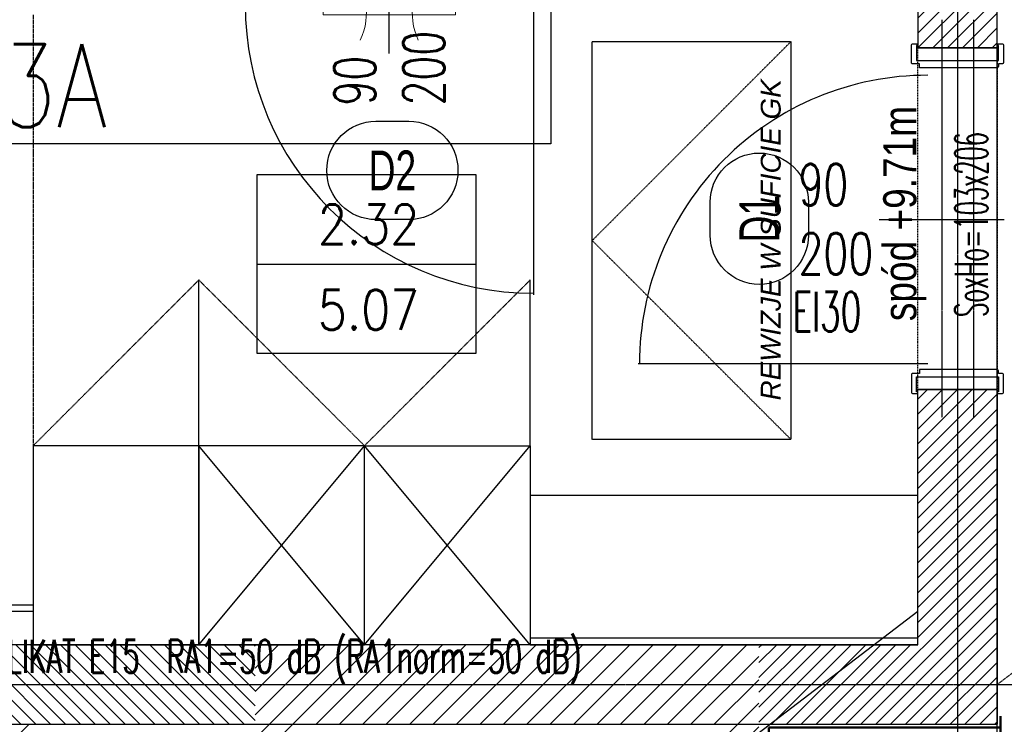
# Model space of a CAD drawing. Header units: millimetres. Extents: x 69081 to 158617, y -37521 to -9534.
# Tile 192 of 256: x 113550 to 113847, y -19861 to -19648. Entities that reach past the tile are written whole.
import ezdxf
from ezdxf.enums import TextEntityAlignment as Align

# ---------------------------------------------------------------- set-up
doc = ezdxf.new("R2010")
doc.units = ezdxf.units.MM
for name, pattern in [('DASHED2', [0.375, 0.25, -0.125]), ('DO', [0.8, 0.6, -0.1, 0, -0.1]), ('DP', [0.5, 0.3, -0.2]), ('KRESKOWA-SREDNIA', [0.2, 0.12, -0.08]), ('MP', [0.25, 0.15, -0.1])]:
    doc.linetypes.add(name, pattern=pattern)
for name, color, linetype in [('0_oświetlenie', 7, 'Continuous'), ('A-----SZ', 8, 'Continuous'), ('A-MEB', 8, 'Continuous'), ('A-OSI', 8, 'DO'), ('A-SCI', 7, 'Continuous'), ('AM DRZIW WEWN', 1, 'Continuous'), ('B-widok', 9, 'Continuous'), ('BA_drz', 7, 'Continuous'), ('BA_sym', 7, 'Continuous'), ('F-BIL', 1, 'Continuous'), ('F-BIL-OP', 3, 'Continuous'), ('F-BIL-TA', 1, 'Continuous'), ('JS_OLKA KONSTR', 231, 'Continuous'), ('JS_p.poż.', 240, 'Continuous'), ('JS_PODCIĄGI', 1, 'DP'), ('JS_SUFIT PODWIESZONY', 40, 'Continuous'), ('Nadproża', 5, 'DO'), ('porta', 8, 'Continuous'), ('R-----OP', 1, 'Continuous'), ('R-----WY', 1, 'Continuous')]:
    doc.layers.add(name, color=color, linetype=linetype)
for name, color, linetype, lineweight in [('DRZWI', 3, 'Continuous', 20), ('OPIS', 7, 'Continuous', 25), ('SB_OTWORY DRZWI', 1, 'Continuous', 9)]:
    doc.layers.add(name, color=color, linetype=linetype, lineweight=lineweight)
doc.layers.get('R-----WY').off()
doc.styles.add('BIKTS', font='bikromsw.shx', dxfattribs={"width": 0.85})
doc.styles.add('ROMANS', font='romans.shx', dxfattribs={"height": 1})
doc.styles.add('SIMPLEX', font='simplex', dxfattribs={"width": 0.85})
doc.styles.add('SŁAWKA', font='simplex.shx', dxfattribs={"height": 12.5})
doc.styles.add('WYM--ROMANSSHX-08', font='ROMANS.SHX', dxfattribs={"width": 0.8})

# ---------------------------------------------------------------- blocks, each defined once
blk = doc.blocks.new('osie')
at = {"layer": 'A-OSI'}
for p, q in [((19748.6, -41234.89), (19748.6, -43485.44)), ((18070.03, -42687.43), (20818.3, -42687.43))]:
    blk.add_line(p, q, dxfattribs=at)
blk = doc.blocks.new('KRATKA WENT')
at = {"layer": 'DRZWI'}
for points in [[(-12.72, 11.16, 0, 5.4, 0), (-8.38, 4.78, 5.4, 5.4, 0)], [(12.72, 11.16, 0, 5.4, 0), (8.38, 4.78, 5.4, 5.4, 0)]]:
    blk.add_lwpolyline(points, format="xyseb", dxfattribs=at)
blk.add_lwpolyline([(20, -3), (20, 0), (-20, 0), (-20, -3)], close=True, dxfattribs=at)
for centre, start, end in [((-26.01, -2.55), 334.6838, 45.9092), ((26.01, -2.55), 134.0908, 205.3162)]:
    blk.add_arc(centre, 19.09, start, end, dxfattribs=at)
blk = doc.blocks.new('dr1h901')
at = {"color": 0}
blk.add_line((-0.5, 0), (-0.5, 1.005), dxfattribs=at)
at = {"color": 1}
blk.add_line((0, 0.1689), (0, -0.2655), dxfattribs=at)
blk.add_arc((-0.5, 0), 1, 0, 90, dxfattribs=at)
blk = doc.blocks.new('DYBY-BL5')
at = {"layer": 'F-BIL-TA', "color": 1}
blk.add_line((0, 45), (110, 45), dxfattribs=at)
blk.add_lwpolyline([(0, 0), (0, 90), (110, 90), (110, 0)], close=True, dxfattribs=at)
at = {"layer": 'F-BIL-OP', "style": 'SIMPLEX', "width": 0.85}
blk.add_attdef('NR', text='', height=20, dxfattribs=at).set_placement((56, 55), align=Align.CENTER)
at = {"layer": 'F-BIL-OP', "color": 2, "style": 'SIMPLEX', "width": 0.85, "flags": 1}
for tag, p in [('NAZWA', (119, 55)), ('POSADZKA', (119, 12)), ('GRUPA', (119, -27)), ('RODZAJ', (119, -72))]:
    blk.add_attdef(tag, p, '', height=19, dxfattribs=at)
at = {"layer": 'F-BIL-OP', "color": 2, "style": 'SIMPLEX', "width": 0.85}
blk.add_attdef('POW.', text='', height=20, dxfattribs=at).set_placement((56, 12), align=Align.CENTER)
at = {"layer": 'F-BIL-OP', "color": 2, "style": 'SIMPLEX', "width": 0.85, "flags": 1}
blk.add_attdef('POWH.', text='', height=20, dxfattribs=at).set_placement((56, -27), align=Align.CENTER)
blk = doc.blocks.new('A$C04435ce7')
at = {"layer": 'Nadproża', "ltscale": 0.75}
for p, q in [((3144.33, 1666.87), (3144.33, 1546.87)), ((3153.91, 1666.87), (3153.91, 1546.87))]:
    blk.add_line(p, q, dxfattribs=at)
at = {"layer": 'OPIS', "insert": (3126.66, 1575.95), "char_height": 10, "width": 160, "attachment_point": 1, "rotation": 90, "style": 'WYM--ROMANSSHX-08'}
blk.add_mtext('{\\fArial|b0|i0|c238|p34;spód +9.71m}', dxfattribs=at)
blk = doc.blocks.new('hp 25 boczny z gaśnicą')
at = {"layer": 'JS_p.poż.', "lineweight": 50}
for p, q in [((70, 3.5), (70, -31.5)), ((26.62, -8.62), (26.62, -9.08)), ((27.21, -8.58), (26.69, -8.58)), ((26.7, -8.34), (26.7, -8.55)), ((26.92, -8.64), (26.92, -9.06)), ((27.21, -7.83), (27.22, -7.83)), ((27.21, -7.83), (27.21, -7.83)), ((27.21, -8.58), (27.74, -8.58)), ((27.5, -8.64), (27.5, -9.06)), ((27.73, -8.34), (27.73, -8.55)), ((27.8, -8.62), (27.8, -9.08)), ((31.42, -8.58), (33.58, -8.58)), ((31.48, -8.15), (31.49, -7.51)), ((35.69, -8.15), (31.48, -8.15)), ((31.48, -8.58), (33.58, -8.58)), ((31.48, -8.58), (31.48, -9.2)), ((35.69, -8.58), (33.58, -8.58)), ((34.76, -8.56), (34.74, -8.58)), ((35.35, -8.58), (35.73, -8.58)), ((35.69, -8.15), (35.69, -7.5)), ((35.69, -8.58), (35.69, -9.2)), ((39.34, -8.62), (39.34, -9.08)), ((39.93, -8.58), (39.41, -8.58)), ((39.42, -8.34), (39.42, -8.55)), ((39.64, -8.64), (39.64, -9.06)), ((39.93, -7.83), (39.93, -7.83)), ((39.93, -7.83), (39.93, -7.83)), ((39.93, -8.58), (40.46, -8.58)), ((40.22, -8.64), (40.22, -9.06)), ((40.45, -8.34), (40.45, -8.55)), ((40.52, -8.62), (40.52, -9.08)), ((8.14, -9.2), (8.25, -9.01)), ((8.14, -9.2), (10.95, -9.2)), ((9.03, -9.71), (8.14, -9.2)), ((10.95, -9.01), (8.25, -9.01)), ((10.95, -9.71), (9.03, -9.71)), ((10.95, -9.76), (9.67, -9.71)), ((26.62, -9.01), (11.88, -9.01)), ((11.97, -9.2), (59.64, -9.2)), ((33.58, -9.71), (12.02, -9.71)), ((57.71, -11.65), (12.02, -9.81)), ((26.92, -9.12), (26.74, -9.12)), ((27.21, -9.12), (26.92, -9.12)), ((27.21, -9.12), (27.5, -9.12)), ((27.5, -9.12), (27.68, -9.12)), ((31.48, -9.01), (27.8, -9.01)), ((33.62, -9.01), (33.58, -9.01)), ((33.58, -9.71), (58.66, -9.71)), ((35.69, -9.01), (39.34, -9.01)), ((39.64, -9.12), (39.46, -9.12)), ((39.93, -9.12), (39.64, -9.12)), ((39.93, -9.12), (40.22, -9.12)), ((40.22, -9.12), (40.4, -9.12)), ((40.52, -9.01), (59.53, -9.01)), ((58.82, -9.67), (59.64, -9.2)), ((59.64, -9.2), (59.53, -9.01)), ((57.6, -14.34), (9.56, -12.4)), ((57.6, -17.03), (9.56, -15.09)), ((57.6, -19.72), (9.56, -17.79)), ((55.66, -22.34), (9.56, -20.48)), ((55.63, -25.11), (11.36, -22.41)), ((8.95, -25.15), (8.14, -25.62)), ((59.64, -25.62), (8.14, -25.62)), ((8.14, -25.62), (8.25, -25.81)), ((26.62, -25.81), (8.25, -25.81)), ((56.6, -25.11), (9.12, -25.11)), ((26.62, -26.2), (26.62, -25.74)), ((27.21, -26.24), (26.69, -26.24)), ((26.7, -26.48), (26.7, -26.27)), ((26.92, -25.7), (26.74, -25.7)), ((27.21, -25.7), (26.92, -25.7)), ((26.92, -26.18), (26.92, -25.76)), ((27.21, -25.7), (27.5, -25.7)), ((27.21, -26.24), (27.74, -26.24)), ((27.5, -25.7), (27.68, -25.7)), ((27.5, -26.18), (27.5, -25.76)), ((27.73, -26.48), (27.73, -26.27)), ((27.8, -26.2), (27.8, -25.74)), ((33.58, -25.81), (27.8, -25.81)), ((33.58, -25.81), (39.34, -25.81)), ((39.34, -26.2), (39.34, -25.74)), ((39.93, -26.24), (39.41, -26.24)), ((39.42, -26.48), (39.42, -26.27)), ((39.64, -26.18), (39.64, -25.76)), ((39.93, -26.24), (40.46, -26.24)), ((40.22, -26.18), (40.22, -25.76)), ((40.45, -26.48), (40.45, -26.27)), ((40.52, -26.2), (40.52, -25.74)), ((40.52, -25.81), (59.53, -25.81)), ((43.54, -25.11), (58.75, -25.11)), ((58.75, -25.11), (59.64, -25.62)), ((59.64, -25.62), (59.53, -25.81)), ((39.93, -26.99), (39.93, -26.99)), ((39.93, -26.99), (39.93, -26.99))]:
    blk.add_line(p, q, dxfattribs=at)
blk.add_lwpolyline([(0, 0), (0, -28), (70, -28), (70, 0), (0, 0)], dxfattribs=at)
blk.add_circle((62, -6.5), 1.75, dxfattribs=at)
for centre, radius, start, end in [((26.76, -8.85), 0.267, 52.1468, 121.0849), ((26.77, -8.9), 0.319, 109.9916, 118.2955), ((26.64, -8.55), 0.0538, 289.9916, 0), ((27.21, -8.34), 0.511, 90, 180), ((27.22, -9.4), 0.819, 90.5076, 111.3081), ((27.21, -9.4), 0.819, 68.6919, 89.4924), ((27.22, -8.34), 0.511, 0, 90), ((27.67, -8.85), 0.267, 58.9151, 127.8532), ((27.78, -8.55), 0.0538, 180, 250.0084), ((27.65, -8.9), 0.319, 61.7045, 70.0084), ((31.48, -8.41), 0.172, 112.6598, 270), ((31.37, -8.15), 0.108, 292.6598, 0), ((35.79, -8.15), 0.108, 180, 247.3402), ((35.69, -8.41), 0.172, 270, 67.3402), ((39.48, -8.85), 0.267, 52.1468, 121.0849), ((39.49, -8.9), 0.319, 109.9916, 118.2955), ((39.36, -8.55), 0.0538, 289.9916, 0), ((39.93, -8.34), 0.511, 90, 180), ((39.94, -9.4), 0.819, 90.5076, 111.3081), ((39.93, -8.34), 0.511, 0, 90), ((39.92, -9.4), 0.819, 68.6919, 89.4924), ((40.39, -8.85), 0.267, 58.9151, 127.8532), ((40.5, -8.55), 0.0538, 180, 250.0084), ((40.37, -8.9), 0.319, 61.7045, 70.0084), ((9.56, -11.06), 1.35, 90, 270), ((26.76, -8.85), 0.267, 238.9151, 307.8532), ((27.22, -8.3), 0.819, 248.6919, 269.4924), ((27.21, -8.3), 0.819, 270.5076, 291.3081), ((27.67, -8.85), 0.267, 232.1468, 301.0849), ((39.48, -8.85), 0.267, 238.9151, 307.8532), ((39.94, -8.3), 0.819, 248.6919, 269.4924), ((39.92, -8.3), 0.819, 270.5076, 291.3081), ((40.39, -8.85), 0.267, 232.1468, 301.0849), ((55.73, -11.09), 1.35, 336.897, 90), ((57.6, -12.99), 1.35, 270, 90), ((58.66, -9.39), 0.323, 270, 300), ((9.56, -13.75), 1.35, 90, 270), ((57.6, -15.69), 1.35, 270, 90), ((9.56, -16.44), 1.35, 90, 270), ((9.56, -19.13), 1.35, 90, 270), ((57.6, -18.38), 1.35, 270, 90), ((11.36, -21.07), 1.35, 155.1389, 270), ((55.66, -20.99), 1.35, 270, 90), ((11.36, -23.76), 1.35, 90, 270), ((55.59, -23.72), 1.39, 271.6423, 88.2253), ((9.12, -25.43), 0.323, 90, 120), ((26.76, -25.97), 0.267, 52.1468, 121.0849), ((26.76, -25.97), 0.267, 238.9151, 307.8532), ((26.77, -25.92), 0.319, 241.7045, 250.0084), ((26.64, -26.27), 0.0538, 0, 70.0084), ((27.21, -26.48), 0.511, 180, 270), ((27.22, -26.52), 0.819, 90.5076, 111.3081), ((27.22, -25.42), 0.819, 248.6919, 269.4924), ((27.21, -26.52), 0.819, 68.6919, 89.4924), ((27.21, -25.42), 0.819, 270.5076, 291.3081), ((27.22, -26.48), 0.511, 270, 0), ((27.67, -25.97), 0.267, 58.9151, 127.8532), ((27.67, -25.97), 0.267, 232.1468, 301.0849), ((27.78, -26.27), 0.0538, 109.9916, 180), ((27.65, -25.92), 0.319, 289.9916, 298.2955), ((39.48, -25.97), 0.267, 52.1468, 121.0849), ((39.48, -25.97), 0.267, 238.9151, 307.8532), ((39.49, -25.92), 0.319, 241.7045, 250.0084), ((39.36, -26.27), 0.0538, 0, 70.0084), ((39.93, -26.48), 0.511, 180, 270), ((39.94, -26.52), 0.819, 90.5076, 111.3081), ((39.94, -25.42), 0.819, 248.6919, 269.4924), ((39.92, -26.52), 0.819, 68.6919, 89.4924), ((39.92, -25.42), 0.819, 270.5076, 291.3081), ((39.93, -26.48), 0.511, 270, 0), ((40.39, -25.97), 0.267, 58.9151, 127.8532), ((40.39, -25.97), 0.267, 232.1468, 301.0849), ((40.5, -26.27), 0.0538, 109.9916, 180), ((40.37, -25.92), 0.319, 289.9916, 298.2955)]:
    blk.add_arc(centre, radius, start, end, dxfattribs=at)
blk = doc.blocks.new('symdrz')
blk.add_lwpolyline([(-10, -30, -1), (-10, 30), (10, 30, -1), (10, -30)], format="xyb", close=True)
at = {"style": 'BIKTS', "width": 0.8}
blk.add_attdef('SZERDRZ', text='', height=25, dxfattribs=at).set_placement((77.15, 8.8), align=Align.CENTER)
blk.add_attdef('SYMDRZ', text='', height=25, dxfattribs=at).set_placement((0, 0), align=Align.MIDDLE)
blk.add_attdef('WYSDRZ', text='', height=25, dxfattribs=at).set_placement((77.15, -9.49), align=Align.TOP_CENTER)
blk = doc.blocks.new('A$C253e2aa0')
at = {"layer": 'B-widok', "color": 1, "linetype": 'MP'}
blk.add_lwpolyline([(0, 60), (120, 60), (120, 0), (0, 0), (0, 60)], dxfattribs=at)
at = {"layer": 'B-widok', "linetype": 'MP'}
blk.add_lwpolyline([(0, 0), (60, 60), (120, 0)], dxfattribs=at)
at = {"layer": 'R-----OP', "ltscale": 10, "insert": (11.78, 9.11, 36538.02), "char_height": 6, "width": 4709.9909, "attachment_point": 1, "style": 'SŁAWKA'}
blk.add_mtext('{\\fArial|b0|i1|c0|p34;REWIZJE W SUFICIE GK}', dxfattribs=at)
blk = doc.blocks.new('A$C40e4dba9')
at = {"layer": 'A-SCI', "color": 4}
for p, q in [((0, 0), (0, 24)), ((103, 0), (103, 24))]:
    blk.add_line(p, q, dxfattribs=at)
at = {"layer": 'JS_PODCIĄGI', "lineweight": -3}
for p, q in [((0, 24), (103, 24)), ((103, 0), (0, 0))]:
    blk.add_line(p, q, dxfattribs=at)
at = {"layer": 'AM DRZIW WEWN', "insert": (21.87, 12.86), "char_height": 10, "width": 61.9698, "attachment_point": 1, "style": 'ROMANS'}
blk.add_mtext('{\\W0.5;SoxHo=103x206}', dxfattribs=at)

msp = doc.modelspace()

# ---------------------------------------------------------------- hatches: boundary and pattern name
at = {"layer": 'A-----SZ'}
h = msp.add_hatch(dxfattribs=at)
h.set_pattern_fill('ANSI31', color=256, scale=2)
h.set_pattern_definition([(45, (77432.36, 16085.3974), (-4.49012806, 4.49012806), [])])
h.paths.add_polyline_path([(113612.1415, -19261.5941), (113554.1415, -19261.5941), (113554.1415, -19421.5941), (113566.1415, -19421.5941), (113566.1415, -19273.5941), (113612.1415, -19273.5941)])
h.paths.add_polyline_path([(113821.1415, -19261.5941), (113711.1415, -19261.5941), (113711.1415, -19273.5941), (113821.1415, -19273.5941)])
h.paths.add_polyline_path([(113733.1415, -19421.5941), (113195.1415, -19421.5941), (113195.1415, -19436.5941), (113733.1415, -19436.5941)])
h.paths.add_polyline_path([(113558.6415, -19860.5747), (113546.6415, -19860.5736), (113546.6415, -19940.5941), (113486.6415, -19940.5941), (113486.6415, -19952.5941), (113558.6415, -19952.5941)], flags=17)
h.paths.add_polyline_path([(113821.1415, -20081.5941), (113486.6415, -20081.5941), (113486.6415, -19860.5681), (113471.6415, -19860.5668), (113471.6415, -20351.5941), (113486.6415, -20351.5941), (113486.6415, -20096.5941), (113821.1415, -20096.5941)])
h.paths.add_polyline_path([(113471.6415, -20181.5941), (113219.6415, -20181.5941), (113219.6415, -20203.5941), (113231.6415, -20203.5941), (113231.6415, -20193.5941), (113471.6415, -20193.5941)])
h.paths.add_polyline_path([(113471.6415, -20303.5941), (113371.6415, -20303.5941), (113371.6415, -20351.5941), (113383.6415, -20351.5941), (113383.6415, -20315.5941), (113471.6415, -20315.5941)])
h.paths.add_polyline_path([(113231.6415, -20313.5941), (113231.6415, -20302.5941), (113219.6415, -20302.5941), (113219.6415, -20351.5941), (113231.6415, -20351.5941)])
h.paths.add_polyline_path([(113031.1534, -19860.5269), (113016.1534, -19860.5255), (113016.2519, -20109.5941), (112955.2009, -20109.5941), (112955.2009, -20121.5941), (113016.2566, -20121.5941), (113016.2566, -20256.5941), (113031.3102, -20256.5941)])
h.paths.add_polyline_path([(112856.2009, -20109.5941), (112841.2009, -20109.5941), (112841.2009, -19860.5097), (112826.2009, -19860.5097), (112826.2009, -20120.3598), (112826.2009, -20121.5941), (112856.2009, -20121.5941)])
h.paths.add_polyline_path([(112722.6415, -20121.5941), (112727.2009, -20121.5941), (112727.2009, -20109.5941), (112710.6415, -20109.5941), (112710.6415, -20187.5941), (112612.6415, -20187.5941), (112612.6415, -20156.5941), (112612.6415, -20075.5941), (112600.6415, -20075.5941), (112600.6415, -20087.5941), (112600.6415, -20187.5941), (112410.6415, -20187.5941), (112410.6415, -20199.5941), (112445.6415, -20199.5941), (112445.6415, -20289.5941), (112410.6415, -20289.5941), (112410.6415, -19911.9298), (112395.6415, -19915.3929), (112395.6415, -20360.5941), (112410.6415, -20360.5941), (112410.6415, -20301.5941), (112445.6415, -20301.5941), (112445.6415, -20351.5941), (112457.6415, -20351.5941), (112457.6415, -20199.5941), (112600.6415, -20199.5941), (112600.6415, -20204.5941), (112612.6415, -20204.5941), (112612.6415, -20199.5941), (112722.6415, -20199.5941)])
h.paths.add_polyline_path([(112722.6415, -20298.5941), (112710.6415, -20298.5941), (112710.6415, -20303.5941), (112722.6415, -20303.5941)], flags=17)
h.paths.add_polyline_path([(112612.6415, -20303.5941), (112600.6415, -20303.5941), (112600.6415, -20351.5941), (112612.6415, -20351.5941)], flags=17)
h.paths.add_polyline_path([(112501.6415, -20075.5941), (112410.6415, -20075.5941), (112410.6415, -20087.5941), (112501.6415, -20087.5941)], flags=17)
h.paths.add_polyline_path([(113621.1415, -19860.5941), (113633.1415, -19860.5941), (113633.1415, -19860.5814), (113621.1415, -19860.5803)], flags=17)
h.paths.add_polyline_path([(113761.1415, -19860.5941), (113773.1415, -19860.5941), (113761.1415, -19860.593)], flags=17)
h.paths.add_polyline_path([(113773.1415, -19890.5941), (113773.1415, -19902.5941), (113821.1415, -19902.5941), (113821.1415, -19890.5941)], flags=17)
h.paths.add_polyline_path([(113016.2566, -20256.5941), (113016.2566, -20271.5941), (113016.4304, -20271.5941), (113016.4304, -20351.5941), (113031.3478, -20351.5941), (113031.3102, -20256.5941)])
h.paths.add_polyline_path([(112286.6415, -20375.5941), (112286.6415, -20360.5941), (112230.0579, -20360.5941), (112140.8553, -19974.2149), (112126.2397, -19977.5892), (112218.1264, -20375.5941)])
h.paths.add_polyline_path([(112389.6415, -20360.5941), (112389.6415, -20375.5941), (112445.6415, -20375.5941), (112445.6415, -20360.5941)])
h = msp.add_hatch(dxfattribs=at)
h.set_pattern_fill('ANSI31', color=256)
h.set_pattern_definition([(45, (84168.599, 504.314), (-2.24506404, 2.24506402), [])])
h.paths.add_polyline_path([(113821.1814, -19449.5876), (113845.1814, -19449.5876), (113845.1415, -19656.5941), (113821.1415, -19656.5941)])
h = msp.add_hatch(dxfattribs=at)
h.set_pattern_fill('ANSI31', color=256, angle=270)
h.set_pattern_definition([(315, (133575.083, 9815.9974), (2.24506402, 2.24506404), [])])
h.paths.add_polyline_path([(113621.1814, -19836.5849), (113621.1814, -19860.5849), (113141.1814, -19860.5849), (113141.1814, -19836.5849), (113171.1814, -19836.5849), (113171.1814, -19745.5849), (113195.1814, -19745.5849), (113195.1814, -19836.5849)])
h = msp.add_hatch(dxfattribs=at)
h.set_pattern_fill('ANSI31', color=256)
h.set_pattern_definition([(45, (84168.599, 196.3168), (-2.24506404, 2.24506402), [])])
h.paths.add_polyline_path([(113821.1415, -19759.5941), (113845.1415, -19759.5941), (113845.1814, -19860.5849), (113773.1814, -19860.5849), (113773.1814, -19836.5849), (113821.1814, -19836.5849)])
at = {"layer": 'JS_p.poż.'}
h = msp.add_hatch(dxfattribs=at)
h.set_pattern_fill('ANSI31', color=256, scale=40, style=0)
h.set_pattern_definition([(45, (88670.622, 10883.452), (-3.5355339, 3.5355339), [])])
h.paths.add_polyline_path([(113773.1415, -19836.5941), (113621.1415, -19836.5941), (113621.1415, -19952.5941), (113773.1415, -19952.5941)])
h.paths.add_polyline_path([(113761.1415, -19860.5941), (113761.1415, -19940.5941), (113633.1415, -19940.5941), (113633.1415, -19860.5941)], flags=16)

# ---------------------------------------------------------------- linework, layer by layer
msp.add_lwpolyline([(111556.6836, -18844.1938), (111703.244, -18807.7598), (111981.0586, -20011.1069), (112126.2397, -19977.5892), (112217.3915, -20376.0176), (113845.1415, -20376.0176), (113845.1415, -18660.5941), (113996.1415, -18660.5941), (113996.1415, -20536.5941), (111947.4049, -20536.5941), (111556.4636, -18843.6979)])
at = {"layer": 'A-MEB'}
for p, q in [((113654.1415, -19836.5941), (113604.1415, -19776.5941)), ((113604.1415, -19836.5941), (113654.1415, -19776.5941)), ((113654.1415, -19836.5941), (113704.1415, -19776.5941)), ((113704.1415, -19836.5941), (113654.1415, -19776.5941))]:
    msp.add_line(p, q, dxfattribs=at)
at = {"layer": 'A-MEB', "linetype": 'KRESKOWA-SREDNIA'}
for points in [[(113604.1415, -19776.5941), (113604.1415, -19726.5941), (113554.1415, -19776.5941)], [(113604.1415, -19776.5941), (113604.1415, -19726.5941), (113654.1415, -19776.5941)], [(113704.1415, -19776.5941), (113704.1415, -19726.5941), (113654.1415, -19776.5941)], [(113217.1415, -19824.5941), (113554.1415, -19824.5941), (113554.1415, -19826.5941), (113217.1415, -19826.5941)]]:
    msp.add_lwpolyline(points, dxfattribs=at)
at = {"layer": 'A-MEB'}
for points in [[(113604.1415, -19836.5941), (113604.1415, -19776.5941), (113554.1415, -19776.5941), (113554.1415, -19836.5941)], [(113654.1415, -19836.5941), (113654.1415, -19776.5941), (113604.1415, -19776.5941), (113604.1415, -19836.5941)], [(113654.1415, -19836.5941), (113654.1415, -19776.5941), (113704.1415, -19776.5941), (113704.1415, -19836.5941)], [(113821.1415, -19836.5941), (113821.1415, -19791.5941), (113704.1415, -19791.5941), (113704.1415, -19836.5941)], [(113821.1415, -19836.5941), (113821.1415, -19834.5941), (113704.1415, -19834.5941), (113704.1415, -19836.5941)]]:
    msp.add_lwpolyline(points, close=True, dxfattribs=at)
at = {"layer": 'A-SCI', "color": 4}
msp.add_lwpolyline([(113821.1415, -19656.5941), (113845.1415, -19656.5941), (113845.1415, -19252.5941), (113821.1415, -19252.5941)], close=True, dxfattribs=at)
for points in [[(113821.1415, -19836.5941), (113821.1415, -19759.5941), (113845.1415, -19759.5941), (113845.1415, -19860.5941)], [(113097.6415, -19860.5941), (113845.1415, -19860.5941), (113845.1415, -19803.5941)], [(113821.1415, -19836.5941), (113195.1415, -19836.5941)]]:
    msp.add_lwpolyline(points, dxfattribs=at)
at = {"layer": 'JS_PODCIĄGI', "lineweight": -3}
for p, q in [((113821.1415, -19759.5941), (113821.1415, -19658.5941)), ((113845.1415, -19658.5941), (113845.1415, -19759.5941))]:
    msp.add_line(p, q, dxfattribs=at)
at = {"layer": 'JS_SUFIT PODWIESZONY', "linetype": 'DASHED2'}
msp.add_line((113996.1415, -19733.482), (113845.1415, -19848.5941), dxfattribs=at)
at = {"layer": 'JS_SUFIT PODWIESZONY'}
msp.add_line((113821.1415, -19826.5941), (113486.6415, -20081.5941), dxfattribs=at)
at = {"layer": 'JS_SUFIT PODWIESZONY', "linetype": 'DASHED2'}
msp.add_lwpolyline([(113554.1415, -19646.5941), (113554.1415, -19835.1176)], dxfattribs=at)
at = {"layer": 'porta'}
for points in [[(113845.5415, -19655.8941), (113845.1415, -19655.8941), (113845.1415, -19655.3941), (113846.7415, -19655.3941, -0.41421356), (113847.0415, -19655.6941), (113847.0415, -19661.0441, -0.36992408), (113846.7415, -19661.3941), (113845.5415, -19661.3941), (113845.5415, -19662.0941, -0.41421356), (113845.0415, -19662.5941), (113821.6915, -19662.5941), (113821.6915, -19661.3941), (113819.5415, -19661.3941, -0.45993492), (113819.2415, -19661.0441), (113819.2415, -19655.6941, -0.41421356), (113819.5415, -19655.3941), (113821.1415, -19655.3941), (113821.1415, -19655.8941), (113820.7415, -19655.8941), (113820.7415, -19660.3941), (113845.5415, -19660.3941), (113845.5415, -19655.8941), (113845.1415, -19655.8941)], [(113845.5415, -19760.2941), (113845.1415, -19760.2941), (113845.1415, -19760.7941), (113846.7415, -19760.7941, 0.41421356), (113847.0415, -19760.4941), (113847.0415, -19755.1441, 0.36992408), (113846.7415, -19754.7941), (113845.5415, -19754.7941), (113845.5415, -19754.0941, 0.41421356), (113845.0415, -19753.5941), (113821.6915, -19753.5941), (113821.6915, -19754.7941), (113819.5415, -19754.7941, 0.45993492), (113819.2415, -19755.1441), (113819.2415, -19760.4941, 0.41421356), (113819.5415, -19760.7941), (113821.1415, -19760.7941), (113821.1415, -19760.2941), (113820.7415, -19760.2941), (113820.7415, -19755.7941), (113845.5415, -19755.7941), (113845.5415, -19760.2941), (113845.1415, -19760.2941)]]:
    msp.add_lwpolyline(points, format="xyb", dxfattribs=at)

# ---------------------------------------------------------------- block references
at = {"layer": 'A-SCI', "color": 4}
msp.add_blockref('osie', (94084.5456, 22838.835), dxfattribs=at)
at = {"layer": 'AM DRZIW WEWN'}
ref = msp.add_blockref('symdrz', (113662.5609, -19693.545), dxfattribs=dict(at, xscale=0.4950000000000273, yscale=0.4950000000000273, zscale=0.4950000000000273))
ref.add_attrib('Symdrz', 'D2', dxfattribs={"layer": 'BA_sym', "height": 12, "style": 'BIKTS', "width": 0.7}).set_placement((113662.5609, -19693.545), align=Align.MIDDLE_CENTER)
ref = msp.add_blockref('symdrz', (113773.3168, -19708.1127), dxfattribs=dict(at, xscale=0.4950000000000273, yscale=0.4950000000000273, zscale=0.4950000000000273, rotation=90))
ref.add_attrib('Symdrz', 'D1', dxfattribs={"layer": 'BA_sym', "height": 12, "rotation": 90, "style": 'BIKTS', "width": 0.7}).set_placement((113773.3168, -19708.1127), align=Align.MIDDLE_CENTER)
at = {"layer": 'B-widok', "rotation": 90}
msp.add_blockref('A$C253e2aa0', (113782.8695, -19774.6943, 1051.9), dxfattribs=at)
at = {"layer": 'BA_drz', "xscale": -87, "yscale": -87, "zscale": -87}
msp.add_blockref('dr1h901', (113661.6415, -19643.5941), dxfattribs=at)
at = {"layer": 'BA_drz', "xscale": -87, "yscale": -87, "zscale": -87, "rotation": 270}
msp.add_blockref('dr1h901', (113824.1415, -19708.3446), dxfattribs=at)
at = {"layer": 'F-BIL', "xscale": 0.6, "yscale": 0.6, "zscale": 0.6}
msp.add_blockref('DYBY-BL5', (113621.7662, -19748.7907), dxfattribs=at).add_auto_attribs({'NR': '2.32', 'POW.': '5.07'})
at = {"layer": 'F-BIL-OP'}
msp.add_blockref('hp 25 boczny z gaśnicą', (113776.1415, -19861.5941), dxfattribs=at)
at = {"layer": 'JS_OLKA KONSTR'}
msp.add_blockref('A$C04435ce7', (110684.0499, -21314.9635), dxfattribs=at)
at = {"layer": 'R-----WY', "xscale": -1}
msp.add_blockref('KRATKA WENT', (113661.6415, -19643.5941), dxfattribs=at)
msp.add_blockref('KRATKA WENT', (113661.6415, -19643.5941), dxfattribs=at)
at = {"layer": 'SB_OTWORY DRZWI', "rotation": 90}
msp.add_blockref('A$C40e4dba9', (113845.1415, -19759.5941), dxfattribs=at)

# ---------------------------------------------------------------- texts
at = {"layer": '0_oświetlenie', "linetype": 'Continuous', "insert": (113516.417, -19572.144, 1), "char_height": 25, "width": 378.004849, "attachment_point": 2, "style": 'WYM--ROMANSSHX-08', "bg_fill": 16, "box_fill_scale": 1.2, "bg_fill_color": 257, "bg_fill_transparency": 0}
msp.add_mtext('\\Fsimplex.shx|c238;oświetlenie wg projektu powtarzalnego wnętrz \\Pmoduł 3A', dxfattribs=at)
at = {"layer": 'JS_p.poż.', "insert": (113862.5913, -19664.0207), "char_height": 12, "width": 302.247875, "attachment_point": 7, "rotation": 90, "style": 'ROMANS'}
msp.add_mtext('{\\W0.6;OBUDOWA POZIOMYCH DRÓG EWAKUACYNYCH  EI30}', dxfattribs=at).dxf.unprotected_set("ltscale", 0)
at = {"layer": 'JS_p.poż.', "ltscale": 0.02, "insert": (113783.3714, -19730.1498), "char_height": 12, "width": 260.223155, "attachment_point": 1, "style": 'ROMANS'}
msp.add_mtext('{\\W0.6;EI30}', dxfattribs=at)
at = {"layer": 'R-----OP', "insert": (113644.9478, -19311.1216), "char_height": 12.5, "width": 362.829506, "attachment_point": 3, "rotation": 90, "style": 'ROMANS'}
msp.add_mtext('\\pxql;{\\W0.7;90\\P200}', dxfattribs=at)
at = {"layer": 'R-----OP', "style": 'ROMANS'}
for s, insert, char_height, width, attachment_point in [('\\pxql;{\\W0.7; 90\\P 200\\P }', (113779.1698, -19691.5842), 12.5, 342.829506, 1), ('{\\W0.6;ŚCIANA DZIAŁOWA SILIKAT E15  RA1=50 dB (RA1norm=50 dB)}', (113719.6906, -19835.1176), 10, 360.981739, 3)]:
    msp.add_mtext(s, dxfattribs=dict(at, insert=insert, char_height=char_height, width=width, attachment_point=attachment_point))

doc.saveas('drawing.dxf')
